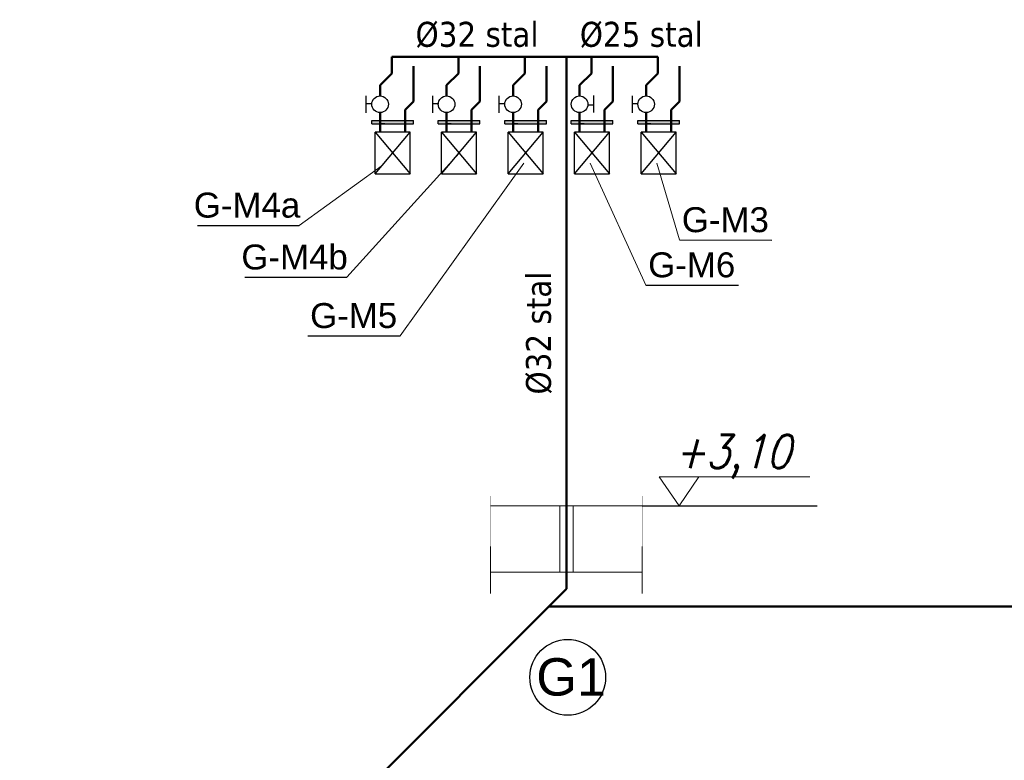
# Model space of a CAD drawing. Extents: x 33706 to 249013, y -74890 to 17912.
# Tile 30 of 175: x 86005 to 86597, y -6579 to -6134. Entities that reach past the tile are written whole.
import ezdxf
from ezdxf.enums import TextEntityAlignment as Align

# ---------------------------------------------------------------- set-up
doc = ezdxf.new("R2010")
doc.units = 0
doc.header["$MEASUREMENT"] = 0
for name, pattern in [('ACAD_ISO03W100', [30, 12, -18]), ('DASHDOT', [8.5, 4, -2, 0.5, -2]), ('DASHED', [19.05, 12.7, -6.35])]:
    doc.linetypes.add(name, pattern=pattern)
for name, color, linetype, lineweight in [('inst-gaz-rury', 50, 'Continuous', 50), ('inst. - C.O. - opis', 2, 'Continuous', 9), ('proj_gaz', 50, 'GAZ', 50), ('urzadzenia', 6, 'Continuous', 15), ('wymiar', 3, 'Continuous', 13), ('WYMIARKI', 250, 'Continuous', 13)]:
    doc.layers.add(name, color=color, linetype=linetype, lineweight=lineweight)
doc.layers.add('Opisy', color=2, linetype='Continuous')
doc.layers.add('urządzenia', color=140, linetype='Continuous')
doc.styles.add('GENERATED_STYLE_1', font='ARIAL.TTF')
doc.styles.add('ROMANS', font='SIMPLEX.SHX', dxfattribs={"width": 0.85, "oblique": 15, "height": 16})
doc.styles.get("Standard").update_dxf_attribs({"font": 'ARIALN.TTF'})
doc.linetypes.add('GAZ', pattern='A,0.5,-0.2,["GAZ",Standard,S=0.1,R=0,X=-0.1,Y=-0.05],-0.25', length=0.95)

msp = doc.modelspace()

# ---------------------------------------------------------------- hatches: boundary and pattern name
at = {"linetype": 'Continuous'}
h = msp.add_hatch(color=256, dxfattribs=at)
h.paths.add_polyline_path([(86241.81, -6196.45), (86241.81, -6194.45), (86238.81, -6194.45), (86238.81, -6196.45)])
h.paths.add_polyline_path([(86219.81, -6194.45), (86216.81, -6194.45), (86216.81, -6196.45), (86219.81, -6196.45)])
h.paths.add_polyline_path([(86219.81, -6196.45), (86221.81, -6196.45), (86224.6, -6196.45), (86238.81, -6196.45), (86238.81, -6194.45), (86219.81, -6194.45)])
h = msp.add_hatch(color=256, dxfattribs=at)
h.paths.add_polyline_path([(86281.81, -6196.45), (86281.81, -6194.45), (86278.81, -6194.45), (86278.81, -6196.45)])
h.paths.add_polyline_path([(86259.81, -6194.45), (86256.81, -6194.45), (86256.81, -6196.45), (86259.81, -6196.45)])
h.paths.add_polyline_path([(86259.81, -6196.45), (86261.81, -6196.45), (86264.6, -6196.45), (86278.81, -6196.45), (86278.81, -6194.45), (86259.81, -6194.45)])
h = msp.add_hatch(color=256, dxfattribs=at)
h.paths.add_polyline_path([(86321.81, -6196.45), (86321.81, -6194.45), (86318.81, -6194.45), (86318.81, -6196.45)])
h.paths.add_polyline_path([(86299.81, -6194.45), (86296.81, -6194.45), (86296.81, -6196.45), (86299.81, -6196.45)])
h.paths.add_polyline_path([(86299.81, -6196.45), (86301.81, -6196.45), (86304.6, -6196.45), (86318.81, -6196.45), (86318.81, -6194.45), (86299.81, -6194.45)])
h = msp.add_hatch(color=256, dxfattribs=at)
h.paths.add_polyline_path([(86361.81, -6196.45), (86361.81, -6194.45), (86358.81, -6194.45), (86358.81, -6196.45)])
h.paths.add_polyline_path([(86339.81, -6194.45), (86336.81, -6194.45), (86336.81, -6196.45), (86339.81, -6196.45)])
h.paths.add_polyline_path([(86339.81, -6196.45), (86341.81, -6196.45), (86344.6, -6196.45), (86358.81, -6196.45), (86358.81, -6194.45), (86339.81, -6194.45)])
h = msp.add_hatch(color=256, dxfattribs=at)
h.paths.add_polyline_path([(86401.81, -6196.45), (86401.81, -6194.45), (86398.81, -6194.45), (86398.81, -6196.45)])
h.paths.add_polyline_path([(86379.81, -6194.45), (86376.81, -6194.45), (86376.81, -6196.45), (86379.81, -6196.45)])
h.paths.add_polyline_path([(86379.81, -6196.45), (86381.81, -6196.45), (86384.6, -6196.45), (86398.81, -6196.45), (86398.81, -6194.45), (86379.81, -6194.45)])
at = {"layer": 'urzadzenia', "linetype": 'Continuous'}
h = msp.add_hatch(color=256, dxfattribs=at)
h.paths.add_polyline_path([(86241.81, -6196.45), (86241.81, -6194.45), (86238.81, -6194.45), (86238.81, -6196.45)])
h.paths.add_polyline_path([(86219.81, -6194.45), (86216.81, -6194.45), (86216.81, -6196.45), (86219.81, -6196.45)])
h.paths.add_polyline_path([(86219.81, -6196.45), (86221.81, -6196.45), (86224.6, -6196.45), (86238.81, -6196.45), (86238.81, -6194.45), (86219.81, -6194.45)])
h = msp.add_hatch(color=256, dxfattribs=at)
h.paths.add_polyline_path([(86281.81, -6196.45), (86281.81, -6194.45), (86278.81, -6194.45), (86278.81, -6196.45)])
h.paths.add_polyline_path([(86259.81, -6194.45), (86256.81, -6194.45), (86256.81, -6196.45), (86259.81, -6196.45)])
h.paths.add_polyline_path([(86259.81, -6196.45), (86261.81, -6196.45), (86264.6, -6196.45), (86278.81, -6196.45), (86278.81, -6194.45), (86259.81, -6194.45)])
h = msp.add_hatch(color=256, dxfattribs=at)
h.paths.add_polyline_path([(86321.81, -6196.45), (86321.81, -6194.45), (86318.81, -6194.45), (86318.81, -6196.45)])
h.paths.add_polyline_path([(86299.81, -6194.45), (86296.81, -6194.45), (86296.81, -6196.45), (86299.81, -6196.45)])
h.paths.add_polyline_path([(86299.81, -6196.45), (86301.81, -6196.45), (86304.6, -6196.45), (86318.81, -6196.45), (86318.81, -6194.45), (86299.81, -6194.45)])
h = msp.add_hatch(color=256, dxfattribs=at)
h.paths.add_polyline_path([(86361.81, -6196.45), (86361.81, -6194.45), (86358.81, -6194.45), (86358.81, -6196.45)])
h.paths.add_polyline_path([(86339.81, -6194.45), (86336.81, -6194.45), (86336.81, -6196.45), (86339.81, -6196.45)])
h.paths.add_polyline_path([(86339.81, -6196.45), (86341.81, -6196.45), (86344.6, -6196.45), (86358.81, -6196.45), (86358.81, -6194.45), (86339.81, -6194.45)])
h = msp.add_hatch(color=256, dxfattribs=at)
h.paths.add_polyline_path([(86401.81, -6196.45), (86401.81, -6194.45), (86398.81, -6194.45), (86398.81, -6196.45)])
h.paths.add_polyline_path([(86379.81, -6194.45), (86376.81, -6194.45), (86376.81, -6196.45), (86379.81, -6196.45)])
h.paths.add_polyline_path([(86379.81, -6196.45), (86381.81, -6196.45), (86384.6, -6196.45), (86398.81, -6196.45), (86398.81, -6194.45), (86379.81, -6194.45)])

# ---------------------------------------------------------------- linework, layer by layer
for p, q in [((86213.5, -6189.84), (86213.5, -6179.64)), ((86253.5, -6189.84), (86253.5, -6179.64)), ((86293.5, -6189.84), (86293.5, -6179.64)), ((86350.09, -6179.43), (86350.09, -6189.63)), ((86373.5, -6189.84), (86373.5, -6179.64)), ((86217.05, -6184.37), (86213.5, -6184.37)), ((86257.05, -6184.37), (86253.5, -6184.37)), ((86297.05, -6184.37), (86293.5, -6184.37)), ((86346.54, -6184.9), (86350.09, -6184.9)), ((86377.05, -6184.37), (86373.5, -6184.37)), ((86218.81, -6226.45), (86239.81, -6201.45)), ((86218.81, -6201.45), (86239.81, -6226.45)), ((86258.81, -6226.45), (86279.81, -6201.45)), ((86258.81, -6201.45), (86279.81, -6226.45)), ((86298.81, -6226.45), (86319.81, -6201.45)), ((86298.81, -6201.45), (86319.81, -6226.45)), ((86338.81, -6226.45), (86359.81, -6201.45)), ((86338.81, -6201.45), (86359.81, -6226.45)), ((86378.81, -6226.45), (86399.81, -6201.45)), ((86378.81, -6201.45), (86399.81, -6226.45)), ((86379.48, -6426.05), (86484.74, -6426.05))]:
    msp.add_line(p, q)
at = {"linetype": 'DASHDOT', "lineweight": 20, "ltscale": 20}
for p, q in [((86236.81, -6188.01), (86236.81, -6201.45)), ((86236.81, -6188.01), (86236.81, -6201.45)), ((86276.81, -6188.01), (86276.81, -6201.45)), ((86276.81, -6188.01), (86276.81, -6201.45)), ((86316.81, -6188.01), (86316.81, -6201.45)), ((86316.81, -6188.01), (86316.81, -6201.45)), ((86356.81, -6188.01), (86356.81, -6201.45)), ((86356.81, -6188.01), (86356.81, -6201.45)), ((86396.81, -6188.01), (86396.81, -6201.45)), ((86396.81, -6188.01), (86396.81, -6201.45))]:
    msp.add_line(p, q, dxfattribs=at)
at = {"linetype": 'Continuous'}
for p, q in [((86216.81, -6194.45), (86241.81, -6194.45)), ((86216.81, -6196.45), (86216.81, -6194.45)), ((86216.81, -6196.45), (86241.81, -6196.45)), ((86224.6, -6196.45), (86221.81, -6196.45)), ((86241.81, -6196.45), (86241.81, -6194.45)), ((86256.81, -6194.45), (86281.81, -6194.45)), ((86256.81, -6196.45), (86256.81, -6194.45)), ((86256.81, -6196.45), (86281.81, -6196.45)), ((86264.6, -6196.45), (86261.81, -6196.45)), ((86281.81, -6196.45), (86281.81, -6194.45)), ((86296.81, -6194.45), (86321.81, -6194.45)), ((86296.81, -6196.45), (86296.81, -6194.45)), ((86296.81, -6196.45), (86321.81, -6196.45)), ((86304.6, -6196.45), (86301.81, -6196.45)), ((86321.81, -6196.45), (86321.81, -6194.45)), ((86336.81, -6194.45), (86361.81, -6194.45)), ((86336.81, -6196.45), (86336.81, -6194.45)), ((86336.81, -6196.45), (86361.81, -6196.45)), ((86344.6, -6196.45), (86341.81, -6196.45)), ((86361.81, -6196.45), (86361.81, -6194.45)), ((86376.81, -6194.45), (86401.81, -6194.45)), ((86376.81, -6196.45), (86376.81, -6194.45)), ((86376.81, -6196.45), (86401.81, -6196.45)), ((86384.6, -6196.45), (86381.81, -6196.45)), ((86401.81, -6196.45), (86401.81, -6194.45)), ((86218.81, -6226.45), (86218.81, -6201.45)), ((86239.81, -6201.45), (86218.81, -6201.45)), ((86239.81, -6201.45), (86235.16, -6201.45)), ((86239.81, -6201.45), (86235.16, -6201.45)), ((86239.81, -6226.45), (86239.81, -6201.45)), ((86258.81, -6226.45), (86258.81, -6201.45)), ((86279.81, -6201.45), (86258.81, -6201.45)), ((86279.81, -6201.45), (86275.16, -6201.45)), ((86279.81, -6201.45), (86275.16, -6201.45)), ((86279.81, -6226.45), (86279.81, -6201.45)), ((86298.81, -6226.45), (86298.81, -6201.45)), ((86319.81, -6201.45), (86298.81, -6201.45)), ((86319.81, -6201.45), (86315.16, -6201.45)), ((86319.81, -6201.45), (86315.16, -6201.45)), ((86319.81, -6226.45), (86319.81, -6201.45)), ((86338.81, -6226.45), (86338.81, -6201.45)), ((86359.81, -6201.45), (86338.81, -6201.45)), ((86359.81, -6201.45), (86355.16, -6201.45)), ((86359.81, -6201.45), (86355.16, -6201.45)), ((86359.81, -6226.45), (86359.81, -6201.45)), ((86378.81, -6226.45), (86378.81, -6201.45)), ((86399.81, -6201.45), (86378.81, -6201.45)), ((86399.81, -6201.45), (86395.16, -6201.45)), ((86399.81, -6201.45), (86395.16, -6201.45)), ((86399.81, -6226.45), (86399.81, -6201.45)), ((86218.81, -6226.45), (86239.81, -6226.45)), ((86258.81, -6226.45), (86279.81, -6226.45)), ((86298.81, -6226.45), (86319.81, -6226.45)), ((86338.81, -6226.45), (86359.81, -6226.45)), ((86378.81, -6226.45), (86399.81, -6226.45))]:
    msp.add_line(p, q, dxfattribs=at)
for centre in [(86221.79, -6184.63), (86261.79, -6184.63), (86301.79, -6184.63), (86341.79, -6184.63), (86381.79, -6184.63)]:
    msp.add_circle(centre, 4.98)
at = {"layer": 'inst-gaz-rury', "ltscale": 50}
for p, q in [((86268.88, -6156.05), (86228.88, -6156.05)), ((86228.88, -6156.05), (86228.88, -6166.05)), ((86308.88, -6156.05), (86268.88, -6156.05)), ((86268.88, -6156.05), (86268.88, -6166.05)), ((86333.88, -6156.05), (86308.88, -6156.05)), ((86308.88, -6156.05), (86308.88, -6166.05)), ((86333.88, -6426.05), (86333.88, -6156.05)), ((86333.88, -6156.05), (86348.88, -6156.05)), ((86388.88, -6156.05), (86348.88, -6156.05)), ((86348.88, -6156.05), (86348.88, -6166.05)), ((86388.88, -6156.05), (86388.88, -6166.05)), ((86228.88, -6166.05), (86221.81, -6173.12)), ((86268.88, -6166.05), (86261.81, -6173.12)), ((86308.88, -6166.05), (86301.81, -6173.12)), ((86348.88, -6166.05), (86341.81, -6173.12)), ((86388.88, -6166.05), (86381.81, -6173.12)), ((86333.88, -6476.05), (86333.88, -6426.05)), ((86323.28, -6486.66), (86333.88, -6476.05)), ((86005.08, -6804.86), (86323.28, -6486.66)), ((86323.28, -6486.66), (87013.28, -6486.66))]:
    msp.add_line(p, q, dxfattribs=at)
at = {"layer": 'inst-gaz-rury', "linetype": 'DASHDOT', "ltscale": 20}
for p, q in [((86241.81, -6183.01), (86241.81, -6161.65)), ((86281.81, -6183.01), (86281.81, -6161.65)), ((86321.81, -6183.01), (86321.81, -6161.65)), ((86361.81, -6183.01), (86361.81, -6161.65)), ((86401.81, -6183.01), (86401.81, -6161.65)), ((86236.81, -6188.01), (86236.81, -6201.45)), ((86276.81, -6188.01), (86276.81, -6201.45)), ((86316.81, -6188.01), (86316.81, -6201.45)), ((86356.81, -6188.01), (86356.81, -6201.45)), ((86396.81, -6188.01), (86396.81, -6201.45))]:
    msp.add_line(p, q, dxfattribs=at)
at = {"layer": 'inst-gaz-rury', "linetype": 'DASHED', "ltscale": 30}
for p, q in [((86221.81, -6173.12), (86221.81, -6179.65)), ((86261.81, -6173.12), (86261.81, -6179.65)), ((86301.81, -6173.12), (86301.81, -6179.65)), ((86341.81, -6173.12), (86341.81, -6179.65)), ((86381.81, -6173.12), (86381.81, -6179.65))]:
    msp.add_line(p, q, dxfattribs=at)
at = {"layer": 'inst-gaz-rury', "ltscale": 0.5}
for p, q in [((86221.81, -6189.62), (86221.81, -6201.45)), ((86261.81, -6189.62), (86261.81, -6201.45)), ((86301.81, -6189.62), (86301.81, -6201.45)), ((86341.81, -6189.62), (86341.81, -6201.45)), ((86381.81, -6189.62), (86381.81, -6201.45))]:
    msp.add_line(p, q, dxfattribs=at)
at = {"layer": 'Opisy'}
for p, q in [((86111.93, -6257.46), (86173.22, -6257.5)), ((86401.88, -6266.22), (86457.47, -6266.26)), ((86140.55, -6288.65), (86201.83, -6288.7)), ((86381.66, -6293.36), (86437.25, -6293.41)), ((86178.33, -6323.86), (86233.92, -6323.91))]:
    msp.add_line(p, q, dxfattribs=at)
at = {"layer": 'proj_gaz', "linetype": 'DASHDOT', "ltscale": 20}
for p, q in [((86241.81, -6183.01), (86236.81, -6188.01)), ((86281.81, -6183.01), (86276.81, -6188.01)), ((86321.81, -6183.01), (86316.81, -6188.01)), ((86361.81, -6183.01), (86356.81, -6188.01)), ((86401.81, -6183.01), (86396.81, -6188.01))]:
    msp.add_line(p, q, dxfattribs=at)
at = {"layer": 'urzadzenia'}
for p, q in [((86213.5, -6189.84), (86213.5, -6179.64)), ((86253.5, -6189.84), (86253.5, -6179.64)), ((86293.5, -6189.84), (86293.5, -6179.64)), ((86350.09, -6179.43), (86350.09, -6189.63)), ((86373.5, -6189.84), (86373.5, -6179.64)), ((86217.05, -6184.37), (86213.5, -6184.37)), ((86257.05, -6184.37), (86253.5, -6184.37)), ((86297.05, -6184.37), (86293.5, -6184.37)), ((86346.54, -6184.9), (86350.09, -6184.9)), ((86377.05, -6184.37), (86373.5, -6184.37)), ((86218.81, -6226.45), (86239.81, -6201.45)), ((86218.81, -6201.45), (86239.81, -6226.45)), ((86258.81, -6226.45), (86279.81, -6201.45)), ((86258.81, -6201.45), (86279.81, -6226.45)), ((86298.81, -6226.45), (86319.81, -6201.45)), ((86298.81, -6201.45), (86319.81, -6226.45)), ((86338.81, -6226.45), (86359.81, -6201.45)), ((86338.81, -6201.45), (86359.81, -6226.45)), ((86378.81, -6226.45), (86399.81, -6201.45)), ((86378.81, -6201.45), (86399.81, -6226.45))]:
    msp.add_line(p, q, dxfattribs=at)
at = {"layer": 'urzadzenia', "linetype": 'Continuous'}
for p, q in [((86216.81, -6194.45), (86241.81, -6194.45)), ((86216.81, -6196.45), (86216.81, -6194.45)), ((86216.81, -6196.45), (86241.81, -6196.45)), ((86224.6, -6196.45), (86221.81, -6196.45)), ((86241.81, -6196.45), (86241.81, -6194.45)), ((86256.81, -6194.45), (86281.81, -6194.45)), ((86256.81, -6196.45), (86256.81, -6194.45)), ((86256.81, -6196.45), (86281.81, -6196.45)), ((86264.6, -6196.45), (86261.81, -6196.45)), ((86281.81, -6196.45), (86281.81, -6194.45)), ((86296.81, -6194.45), (86321.81, -6194.45)), ((86296.81, -6196.45), (86296.81, -6194.45)), ((86296.81, -6196.45), (86321.81, -6196.45)), ((86304.6, -6196.45), (86301.81, -6196.45)), ((86321.81, -6196.45), (86321.81, -6194.45)), ((86336.81, -6194.45), (86361.81, -6194.45)), ((86336.81, -6196.45), (86336.81, -6194.45)), ((86336.81, -6196.45), (86361.81, -6196.45)), ((86344.6, -6196.45), (86341.81, -6196.45)), ((86361.81, -6196.45), (86361.81, -6194.45)), ((86376.81, -6194.45), (86401.81, -6194.45)), ((86376.81, -6196.45), (86376.81, -6194.45)), ((86376.81, -6196.45), (86401.81, -6196.45)), ((86384.6, -6196.45), (86381.81, -6196.45)), ((86401.81, -6196.45), (86401.81, -6194.45)), ((86218.81, -6226.45), (86218.81, -6201.45)), ((86239.81, -6201.45), (86218.81, -6201.45)), ((86239.81, -6226.45), (86239.81, -6201.45)), ((86258.81, -6226.45), (86258.81, -6201.45)), ((86279.81, -6201.45), (86258.81, -6201.45)), ((86279.81, -6226.45), (86279.81, -6201.45)), ((86298.81, -6226.45), (86298.81, -6201.45)), ((86319.81, -6201.45), (86298.81, -6201.45)), ((86319.81, -6226.45), (86319.81, -6201.45)), ((86338.81, -6226.45), (86338.81, -6201.45)), ((86359.81, -6201.45), (86338.81, -6201.45)), ((86359.81, -6226.45), (86359.81, -6201.45)), ((86378.81, -6226.45), (86378.81, -6201.45)), ((86399.81, -6201.45), (86378.81, -6201.45)), ((86399.81, -6226.45), (86399.81, -6201.45)), ((86218.81, -6226.45), (86239.81, -6226.45)), ((86258.81, -6226.45), (86279.81, -6226.45)), ((86298.81, -6226.45), (86319.81, -6226.45)), ((86338.81, -6226.45), (86359.81, -6226.45)), ((86378.81, -6226.45), (86399.81, -6226.45)), ((86329.88, -6466.05), (86329.88, -6426.05)), ((86337.88, -6466.05), (86337.88, -6426.05))]:
    msp.add_line(p, q, dxfattribs=at)
at = {"layer": 'urzadzenia'}
for centre in [(86221.79, -6184.63), (86261.79, -6184.63), (86301.79, -6184.63), (86341.79, -6184.63), (86381.79, -6184.63)]:
    msp.add_circle(centre, 4.98, dxfattribs=at)
at = {"layer": 'urządzenia'}
msp.add_circle((86334.64, -6529.21), 22.78, dxfattribs=at)
at = {"layer": 'wymiar'}
for p, q in [((86269.31, -6213.95), (86201.83, -6288.7)), ((86223.06, -6221.4), (86173.22, -6257.5)), ((86308.15, -6219.96), (86233.92, -6323.91)), ((86348.15, -6219.96), (86381.66, -6293.36)), ((86388.15, -6219.96), (86401.88, -6266.22))]:
    msp.add_line(p, q, dxfattribs=at)
at = {"layer": 'wymiar', "linetype": 'ACAD_ISO03W100', "ltscale": 0.005}
for p, q in [((86288.28, -6420.25), (86288.28, -6478.76)), ((86379.48, -6420.25), (86379.48, -6478.76))]:
    msp.add_line(p, q, dxfattribs=at)
at = {"layer": 'wymiar', "linetype": 'Continuous'}
for p, q in [((86288.28, -6426.05), (86379.48, -6426.05)), ((86288.28, -6466.05), (86379.48, -6466.05))]:
    msp.add_line(p, q, dxfattribs=at)
at = {"layer": 'WYMIARKI'}
msp.add_line((86389.66, -6408.63), (86480.22, -6408.63), dxfattribs=at)
msp.add_lwpolyline([(86389.66, -6408.63), (86401.59, -6426.05), (86413.52, -6408.63)], dxfattribs=at)

# ---------------------------------------------------------------- texts
at = {"style": 'GENERATED_STYLE_1'}
for s, p in [('G-M4a', (86109.75, -6252.79)), ('G-M3', (86403.24, -6261.55)), ('G-M4b', (86138.36, -6283.98)), ('G-M6', (86383.02, -6288.69)), ('G-M5', (86179.69, -6319.19))]:
    msp.add_text(s, height=15, dxfattribs=at).set_placement(p)
at = {"layer": 'inst. - C.O. - opis', "style": 'GENERATED_STYLE_1'}
msp.add_text('G1', height=22.5, dxfattribs=at).set_placement((86336.69, -6528.95), align=Align.MIDDLE)
at = {"layer": 'WYMIARKI', "char_height": 15, "width": 203, "attachment_point": 1}
for s, insert in [('{\\fTahoma|b0|i0|c238|p8;%%c32 stal}', (86243.13, -6135.08)), ('{\\fTahoma|b0|i0|c238|p8;%%c25 stal}', (86341.91, -6135.08))]:
    msp.add_mtext(s, dxfattribs=dict(at, insert=insert))
at = {"layer": 'WYMIARKI', "insert": (86309.54, -6359.16), "char_height": 15, "width": 203, "attachment_point": 1, "rotation": 90}
msp.add_mtext('{\\fTahoma|b0|i0|c238|p8;%%c32 stal}', dxfattribs=at)
at = {"layer": 'WYMIARKI', "style": 'ROMANS', "oblique": 15, "width": 0.85}
msp.add_attdef('+3,10', (86398.73, -6403.42), '%%p0.00', height=20, dxfattribs=at)

doc.saveas('drawing.dxf')
